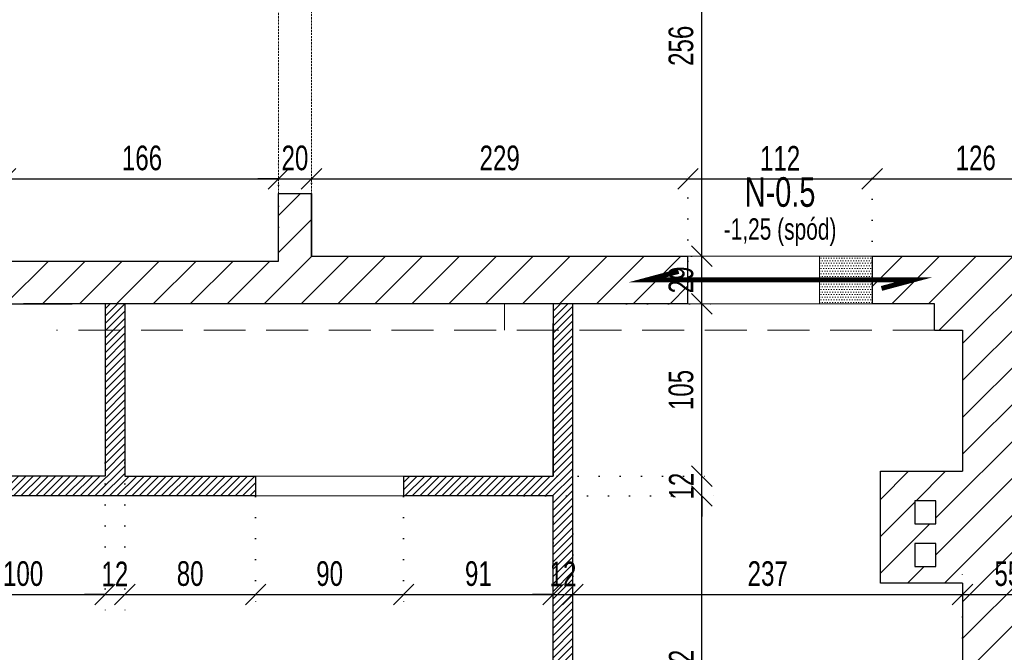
# Model space of a CAD drawing. Header units: millimetres. Extents: x 11149 to 111407, y -107619 to -23630.
# Tile 122 of 245: x 12426 to 13025, y -25449 to -25064. Entities that reach past the tile are written whole.
import ezdxf
from ezdxf.enums import TextEntityAlignment as Align

# ---------------------------------------------------------------- set-up
doc = ezdxf.new("R2010")
doc.units = ezdxf.units.MM
doc.header["$LTSCALE"] = 2
for name, pattern in [('DOT', [6.35, 0, -6.35]), ('HIDDEN', [9.525, 6.35, -3.175]), ('HIDDENX2', [19.05, 12.7, -6.35])]:
    doc.linetypes.add(name, pattern=pattern)
doc.layers.get('0').update_dxf_attribs({"plot": 0})
doc.layers.get('Defpoints').update_dxf_attribs({"color": 1})
doc.layers.add('3DPLAN_A_KRESKOWANIE 1', color=253, linetype='Continuous')
doc.layers.add('3DPLAN_A_OPIS', color=8, linetype='Continuous')
for name, color, linetype, lineweight in [('3DPLAN_A_WYMIAR', 7, 'Continuous', 5), ('3DPLAN_A_WYSOKOŚCI ZMIANA', 144, 'HIDDENX2', 5), ('A_WYBURZENIA', 6, 'Continuous', 0), ('A_ściany mur', 2, 'Continuous', 30), ('e-cad_opisyNadproża', 7, 'Continuous', 9), ('e-cad_wymiary', 4, 'Continuous', 9), ('Opisy', 7, 'Continuous', 13)]:
    doc.layers.add(name, color=color, linetype=linetype, lineweight=lineweight)
doc.styles.add('e-cad_1', font='arial.ttf', dxfattribs={"width": 0.7})
doc.dimstyles.new('e-cad_1_100_[cm]', dxfattribs={"dimscale": 10, "dimtxt": 1.5, "dimasz": 1.25, "dimexe": 1.25, "dimexo": 0.625, "dimgap": 0.5, "dimtad": 1, "dimdec": 0, "dimrnd": 1, "dimzin": 1, "dimtxsty": 'e-cad_1', "dimblk": 'OBLIQUE', "dimcen": 2.5, "dimclrd": 256, "dimclre": 252, "dimclrt": 7, "dimadec": 0, "dimazin": 0, "dimtfac": 1, "dimtix": 1, "dimtmove": 2, "dimatfit": 3, "dimldrblk": 'NONE', "dimfxl": 60, "dimfxlon": 1, "dimarcsym": 0})
pattern_1 = [(45, (-9271.924, 124.9504), (-2.24506403, 2.24506403), [])]
pattern_2 = [(45, (12744.33, -25853.178), (-11.22532, 11.22532), [])]

# ---------------------------------------------------------------- blocks, each defined once
blk = doc.blocks.new('_OBLIQUE')
at = {"color": 0, "linetype": 'ByBlock', "lineweight": -2}
blk.add_line((-0.5, -0.5), (0.5, 0.5), dxfattribs=at)
blk = doc.blocks.new('*D902')
at = {"layer": 'Defpoints', "color": 0}
for p in [(12583.61, -25160.89), (12417.61, -25197.62), (12583.61, -25196.5)]:
    blk.add_point(p, dxfattribs=at)
at = {"layer": 'e-cad_wymiary', "color": 252, "linetype": 'DOT', "lineweight": -2}
for p, q in [((12417.61, -25191.37), (12417.61, -25148.39)), ((12583.61, -25190.25), (12583.61, -25148.39))]:
    blk.add_line(p, q, dxfattribs=at)
at = {"layer": 'e-cad_wymiary', "lineweight": -2}
blk.add_line((12417.61, -25160.89), (12583.61, -25160.89), dxfattribs=at)
at = {"layer": 'e-cad_wymiary', "lineweight": -2, "xscale": 12.5, "yscale": 12.5, "zscale": 12.5, "rotation": 180}
blk.add_blockref('_OBLIQUE', (12417.61, -25160.89), dxfattribs=at)
at = {"layer": 'e-cad_wymiary', "lineweight": -2, "xscale": 12.5, "yscale": 12.5, "zscale": 12.5}
blk.add_blockref('_OBLIQUE', (12583.61, -25160.89), dxfattribs=at)
at = {"layer": 'e-cad_wymiary', "color": 7, "insert": (12500.61, -25148.23), "char_height": 15, "attachment_point": 5, "style": 'e-cad_1'}
blk.add_mtext('166', dxfattribs=at)
blk = doc.blocks.new('_None')
blk = doc.blocks.new('*D903')
at = {"layer": 'Defpoints', "color": 0}
for p in [(12603.61, -25160.89), (12583.61, -25196.5), (12603.61, -25195.38)]:
    blk.add_point(p, dxfattribs=at)
at = {"layer": 'e-cad_wymiary', "color": 252, "linetype": 'DOT', "lineweight": -2}
for p, q in [((12583.61, -25190.25), (12583.61, -25148.39)), ((12603.61, -25189.13), (12603.61, -25148.39))]:
    blk.add_line(p, q, dxfattribs=at)
at = {"layer": 'e-cad_wymiary', "lineweight": -2}
for p, q in [((12583.61, -25160.89), (12571.11, -25160.89)), ((12583.61, -25160.89), (12603.61, -25160.89)), ((12603.61, -25160.89), (12616.11, -25160.89))]:
    blk.add_line(p, q, dxfattribs=at)
at = {"layer": 'e-cad_wymiary', "lineweight": -2, "xscale": 12.5, "yscale": 12.5, "zscale": 12.5}
blk.add_blockref('_OBLIQUE', (12583.61, -25160.89), dxfattribs=at)
at = {"layer": 'e-cad_wymiary', "lineweight": -2, "xscale": 12.5, "yscale": 12.5, "zscale": 12.5, "rotation": 180}
blk.add_blockref('_OBLIQUE', (12603.61, -25160.89), dxfattribs=at)
at = {"layer": 'e-cad_wymiary', "color": 7, "insert": (12593.61, -25148.23), "char_height": 15, "attachment_point": 5, "style": 'e-cad_1'}
blk.add_mtext('20', dxfattribs=at)
blk = doc.blocks.new('*D904')
at = {"layer": 'Defpoints', "color": 0}
for p in [(12832.61, -25160.89), (12603.61, -25195.38), (12832.61, -25229.94)]:
    blk.add_point(p, dxfattribs=at)
at = {"layer": 'e-cad_wymiary', "color": 252, "linetype": 'DOT', "lineweight": -2}
for p, q in [((12603.61, -25189.13), (12603.61, -25148.39)), ((12832.61, -25223.69), (12832.61, -25148.39))]:
    blk.add_line(p, q, dxfattribs=at)
at = {"layer": 'e-cad_wymiary', "lineweight": -2}
blk.add_line((12603.61, -25160.89), (12832.61, -25160.89), dxfattribs=at)
at = {"layer": 'e-cad_wymiary', "lineweight": -2, "xscale": 12.5, "yscale": 12.5, "zscale": 12.5, "rotation": 180}
blk.add_blockref('_OBLIQUE', (12603.61, -25160.89), dxfattribs=at)
at = {"layer": 'e-cad_wymiary', "lineweight": -2, "xscale": 12.5, "yscale": 12.5, "zscale": 12.5}
blk.add_blockref('_OBLIQUE', (12832.61, -25160.89), dxfattribs=at)
at = {"layer": 'e-cad_wymiary', "color": 7, "insert": (12718.11, -25148.23), "char_height": 15, "attachment_point": 5, "style": 'e-cad_1'}
blk.add_mtext('229', dxfattribs=at)
blk = doc.blocks.new('*D905')
at = {"layer": 'Defpoints', "color": 0}
for p in [(12944.61, -25160.89), (12832.61, -25229.94), (12944.61, -25230.64)]:
    blk.add_point(p, dxfattribs=at)
at = {"layer": 'e-cad_wymiary', "color": 252, "linetype": 'DOT', "lineweight": -2}
for p, q in [((12832.61, -25223.69), (12832.61, -25148.39)), ((12944.61, -25224.39), (12944.61, -25148.39))]:
    blk.add_line(p, q, dxfattribs=at)
at = {"layer": 'e-cad_wymiary', "lineweight": -2}
blk.add_line((12832.61, -25160.89), (12944.61, -25160.89), dxfattribs=at)
at = {"layer": 'e-cad_wymiary', "lineweight": -2, "xscale": 12.5, "yscale": 12.5, "zscale": 12.5, "rotation": 180}
blk.add_blockref('_OBLIQUE', (12832.61, -25160.89), dxfattribs=at)
at = {"layer": 'e-cad_wymiary', "lineweight": -2, "xscale": 12.5, "yscale": 12.5, "zscale": 12.5}
blk.add_blockref('_OBLIQUE', (12944.61, -25160.89), dxfattribs=at)
at = {"layer": 'e-cad_wymiary', "color": 7, "insert": (12888.61, -25148.36), "char_height": 15, "attachment_point": 5, "style": 'e-cad_1'}
blk.add_mtext('112', dxfattribs=at)
blk = doc.blocks.new('*D906')
at = {"layer": 'Defpoints', "color": 0}
for p in [(13070.61, -25160.89), (13070.61, -25212.39), (12944.61, -25230.64)]:
    blk.add_point(p, dxfattribs=at)
at = {"layer": 'e-cad_wymiary', "color": 252, "linetype": 'DOT', "lineweight": -2}
for p, q in [((12944.61, -25224.39), (12944.61, -25148.39)), ((13070.61, -25206.14), (13070.61, -25148.39))]:
    blk.add_line(p, q, dxfattribs=at)
at = {"layer": 'e-cad_wymiary', "lineweight": -2}
blk.add_line((12944.61, -25160.89), (13070.61, -25160.89), dxfattribs=at)
at = {"layer": 'e-cad_wymiary', "lineweight": -2, "xscale": 12.5, "yscale": 12.5, "zscale": 12.5, "rotation": 180}
blk.add_blockref('_OBLIQUE', (12944.61, -25160.89), dxfattribs=at)
at = {"layer": 'e-cad_wymiary', "lineweight": -2, "xscale": 12.5, "yscale": 12.5, "zscale": 12.5}
blk.add_blockref('_OBLIQUE', (13070.61, -25160.89), dxfattribs=at)
at = {"layer": 'e-cad_wymiary', "color": 7, "insert": (13007.61, -25148.23), "char_height": 15, "attachment_point": 5, "style": 'e-cad_1'}
blk.add_mtext('126', dxfattribs=at)
blk = doc.blocks.new('*D967')
at = {"layer": 'Defpoints', "color": 0}
for p in [(12478.11, -25327.41), (12378.51, -25349.1), (12478.11, -25413.89)]:
    blk.add_point(p, dxfattribs=at)
at = {"layer": 'e-cad_wymiary', "color": 252, "linetype": 'DOT', "lineweight": -2}
for p, q in [((12478.11, -25333.66), (12478.11, -25426.39)), ((12378.51, -25355.35), (12378.51, -25426.39))]:
    blk.add_line(p, q, dxfattribs=at)
at = {"layer": 'e-cad_wymiary', "lineweight": -2}
blk.add_line((12378.51, -25413.89), (12478.11, -25413.89), dxfattribs=at)
at = {"layer": 'e-cad_wymiary', "lineweight": -2, "xscale": 12.5, "yscale": 12.5, "zscale": 12.5, "rotation": 180}
blk.add_blockref('_OBLIQUE', (12378.51, -25413.89), dxfattribs=at)
at = {"layer": 'e-cad_wymiary', "lineweight": -2, "xscale": 12.5, "yscale": 12.5, "zscale": 12.5}
blk.add_blockref('_OBLIQUE', (12478.11, -25413.89), dxfattribs=at)
at = {"layer": 'e-cad_wymiary', "color": 7, "insert": (12428.31, -25401.23), "char_height": 15, "attachment_point": 5, "style": 'e-cad_1'}
blk.add_mtext('100', dxfattribs=at)
blk = doc.blocks.new('*D968')
at = {"layer": 'Defpoints', "color": 0}
for p in [(12478.11, -25327.41), (12490.11, -25327.41), (12490.11, -25413.89)]:
    blk.add_point(p, dxfattribs=at)
at = {"layer": 'e-cad_wymiary', "color": 252, "linetype": 'DOT', "lineweight": -2}
for p, q in [((12478.11, -25333.66), (12478.11, -25426.39)), ((12490.11, -25333.66), (12490.11, -25426.39))]:
    blk.add_line(p, q, dxfattribs=at)
at = {"layer": 'e-cad_wymiary', "lineweight": -2}
for p, q in [((12478.11, -25413.89), (12465.61, -25413.89)), ((12478.11, -25413.89), (12490.11, -25413.89)), ((12490.11, -25413.89), (12502.61, -25413.89))]:
    blk.add_line(p, q, dxfattribs=at)
at = {"layer": 'e-cad_wymiary', "lineweight": -2, "xscale": 12.5, "yscale": 12.5, "zscale": 12.5}
blk.add_blockref('_OBLIQUE', (12478.11, -25413.89), dxfattribs=at)
at = {"layer": 'e-cad_wymiary', "lineweight": -2, "xscale": 12.5, "yscale": 12.5, "zscale": 12.5, "rotation": 180}
blk.add_blockref('_OBLIQUE', (12490.11, -25413.89), dxfattribs=at)
at = {"layer": 'e-cad_wymiary', "color": 7, "insert": (12484.11, -25401.36), "char_height": 15, "attachment_point": 5, "style": 'e-cad_1'}
blk.add_mtext('12', dxfattribs=at)
blk = doc.blocks.new('*D969')
at = {"layer": 'Defpoints', "color": 0}
for p in [(12490.11, -25327.41), (12569.7, -25347.89), (12569.7, -25413.89)]:
    blk.add_point(p, dxfattribs=at)
at = {"layer": 'e-cad_wymiary', "color": 252, "linetype": 'DOT', "lineweight": -2}
for p, q in [((12490.11, -25333.66), (12490.11, -25426.39)), ((12569.7, -25354.14), (12569.7, -25426.39))]:
    blk.add_line(p, q, dxfattribs=at)
at = {"layer": 'e-cad_wymiary', "lineweight": -2}
blk.add_line((12490.11, -25413.89), (12569.7, -25413.89), dxfattribs=at)
at = {"layer": 'e-cad_wymiary', "lineweight": -2, "xscale": 12.5, "yscale": 12.5, "zscale": 12.5, "rotation": 180}
blk.add_blockref('_OBLIQUE', (12490.11, -25413.89), dxfattribs=at)
at = {"layer": 'e-cad_wymiary', "lineweight": -2, "xscale": 12.5, "yscale": 12.5, "zscale": 12.5}
blk.add_blockref('_OBLIQUE', (12569.7, -25413.89), dxfattribs=at)
at = {"layer": 'e-cad_wymiary', "color": 7, "insert": (12529.9, -25401.23), "char_height": 15, "attachment_point": 5, "style": 'e-cad_1'}
blk.add_mtext('80', dxfattribs=at)
blk = doc.blocks.new('*D970')
at = {"layer": 'Defpoints', "color": 0}
for p in [(12569.7, -25347.89), (12659.7, -25347.89), (12659.7, -25413.89)]:
    blk.add_point(p, dxfattribs=at)
at = {"layer": 'e-cad_wymiary', "color": 252, "linetype": 'DOT', "lineweight": -2}
for p, q in [((12569.7, -25354.14), (12569.7, -25426.39)), ((12659.7, -25354.14), (12659.7, -25426.39))]:
    blk.add_line(p, q, dxfattribs=at)
at = {"layer": 'e-cad_wymiary', "lineweight": -2}
blk.add_line((12569.7, -25413.89), (12659.7, -25413.89), dxfattribs=at)
at = {"layer": 'e-cad_wymiary', "lineweight": -2, "xscale": 12.5, "yscale": 12.5, "zscale": 12.5, "rotation": 180}
blk.add_blockref('_OBLIQUE', (12569.7, -25413.89), dxfattribs=at)
at = {"layer": 'e-cad_wymiary', "lineweight": -2, "xscale": 12.5, "yscale": 12.5, "zscale": 12.5}
blk.add_blockref('_OBLIQUE', (12659.7, -25413.89), dxfattribs=at)
at = {"layer": 'e-cad_wymiary', "color": 7, "insert": (12614.7, -25401.23), "char_height": 15, "attachment_point": 5, "style": 'e-cad_1'}
blk.add_mtext('90', dxfattribs=at)
blk = doc.blocks.new('*D971')
at = {"layer": 'Defpoints', "color": 0}
for p in [(12659.7, -25347.89), (12750.61, -25363.31), (12750.61, -25413.89)]:
    blk.add_point(p, dxfattribs=at)
at = {"layer": 'e-cad_wymiary', "color": 252, "linetype": 'DOT', "lineweight": -2}
for p, q in [((12659.7, -25354.14), (12659.7, -25426.39)), ((12750.61, -25369.56), (12750.61, -25426.39))]:
    blk.add_line(p, q, dxfattribs=at)
at = {"layer": 'e-cad_wymiary', "lineweight": -2}
blk.add_line((12659.7, -25413.89), (12750.61, -25413.89), dxfattribs=at)
at = {"layer": 'e-cad_wymiary', "lineweight": -2, "xscale": 12.5, "yscale": 12.5, "zscale": 12.5, "rotation": 180}
blk.add_blockref('_OBLIQUE', (12659.7, -25413.89), dxfattribs=at)
at = {"layer": 'e-cad_wymiary', "lineweight": -2, "xscale": 12.5, "yscale": 12.5, "zscale": 12.5}
blk.add_blockref('_OBLIQUE', (12750.61, -25413.89), dxfattribs=at)
at = {"layer": 'e-cad_wymiary', "color": 7, "insert": (12705.15, -25401.23), "char_height": 15, "attachment_point": 5, "style": 'e-cad_1'}
blk.add_mtext('91', dxfattribs=at)
blk = doc.blocks.new('*D972')
at = {"layer": 'Defpoints', "color": 0}
for p in [(12750.61, -25363.31), (12762.61, -25370.78), (12762.61, -25413.89)]:
    blk.add_point(p, dxfattribs=at)
at = {"layer": 'e-cad_wymiary', "color": 252, "linetype": 'DOT', "lineweight": -2}
for p, q in [((12750.61, -25369.56), (12750.61, -25426.39)), ((12762.61, -25377.03), (12762.61, -25426.39))]:
    blk.add_line(p, q, dxfattribs=at)
at = {"layer": 'e-cad_wymiary', "lineweight": -2}
for p, q in [((12750.61, -25413.89), (12738.11, -25413.89)), ((12750.61, -25413.89), (12762.61, -25413.89)), ((12762.61, -25413.89), (12775.11, -25413.89))]:
    blk.add_line(p, q, dxfattribs=at)
at = {"layer": 'e-cad_wymiary', "lineweight": -2, "xscale": 12.5, "yscale": 12.5, "zscale": 12.5}
blk.add_blockref('_OBLIQUE', (12750.61, -25413.89), dxfattribs=at)
at = {"layer": 'e-cad_wymiary', "lineweight": -2, "xscale": 12.5, "yscale": 12.5, "zscale": 12.5, "rotation": 180}
blk.add_blockref('_OBLIQUE', (12762.61, -25413.89), dxfattribs=at)
at = {"layer": 'e-cad_wymiary', "color": 7, "insert": (12756.61, -25401.36), "char_height": 15, "attachment_point": 5, "style": 'e-cad_1'}
blk.add_mtext('12', dxfattribs=at)
blk = doc.blocks.new('*D973')
at = {"layer": 'Defpoints', "color": 0}
for p in [(12762.61, -25370.78), (12999.61, -25413.89), (12999.61, -25446.5)]:
    blk.add_point(p, dxfattribs=at)
at = {"layer": 'e-cad_wymiary', "color": 252, "linetype": 'DOT', "lineweight": -2}
for p, q in [((12762.61, -25377.03), (12762.61, -25426.39)), ((12999.61, -25440.25), (12999.61, -25401.39))]:
    blk.add_line(p, q, dxfattribs=at)
at = {"layer": 'e-cad_wymiary', "lineweight": -2}
blk.add_line((12762.61, -25413.89), (12999.61, -25413.89), dxfattribs=at)
at = {"layer": 'e-cad_wymiary', "lineweight": -2, "xscale": 12.5, "yscale": 12.5, "zscale": 12.5, "rotation": 180}
blk.add_blockref('_OBLIQUE', (12762.61, -25413.89), dxfattribs=at)
at = {"layer": 'e-cad_wymiary', "lineweight": -2, "xscale": 12.5, "yscale": 12.5, "zscale": 12.5}
blk.add_blockref('_OBLIQUE', (12999.61, -25413.89), dxfattribs=at)
at = {"layer": 'e-cad_wymiary', "color": 7, "insert": (12881.11, -25401.23), "char_height": 15, "attachment_point": 5, "style": 'e-cad_1'}
blk.add_mtext('237', dxfattribs=at)
blk = doc.blocks.new('*D974')
at = {"layer": 'Defpoints', "color": 0}
for p in [(13054.61, -25413.89), (13054.61, -25424.07), (12999.61, -25446.5)]:
    blk.add_point(p, dxfattribs=at)
at = {"layer": 'e-cad_wymiary', "color": 252, "linetype": 'DOT', "lineweight": -2}
for p, q in [((12999.61, -25440.25), (12999.61, -25401.39)), ((13054.61, -25417.82), (13054.61, -25401.39))]:
    blk.add_line(p, q, dxfattribs=at)
at = {"layer": 'e-cad_wymiary', "lineweight": -2}
blk.add_line((12999.61, -25413.89), (13054.61, -25413.89), dxfattribs=at)
at = {"layer": 'e-cad_wymiary', "lineweight": -2, "xscale": 12.5, "yscale": 12.5, "zscale": 12.5, "rotation": 180}
blk.add_blockref('_OBLIQUE', (12999.61, -25413.89), dxfattribs=at)
at = {"layer": 'e-cad_wymiary', "lineweight": -2, "xscale": 12.5, "yscale": 12.5, "zscale": 12.5}
blk.add_blockref('_OBLIQUE', (13054.61, -25413.89), dxfattribs=at)
at = {"layer": 'e-cad_wymiary', "color": 7, "insert": (13027.11, -25401.26), "char_height": 15, "attachment_point": 5, "style": 'e-cad_1'}
blk.add_mtext('55', dxfattribs=at)
blk = doc.blocks.new('*D1034')
at = {"layer": 'Defpoints', "color": 0}
for p in [(12726.84, -25353.89), (12841.06, -25353.89), (12723.42, -25565.58)]:
    blk.add_point(p, dxfattribs=at)
at = {"layer": 'e-cad_wymiary', "color": 252, "linetype": 'DOT', "lineweight": -2}
for p, q in [((12733.09, -25353.89), (12853.56, -25353.89)), ((12729.67, -25565.58), (12853.56, -25565.58))]:
    blk.add_line(p, q, dxfattribs=at)
at = {"layer": 'e-cad_wymiary', "lineweight": -2}
blk.add_line((12841.06, -25565.58), (12841.06, -25353.89), dxfattribs=at)
at = {"layer": 'e-cad_wymiary', "lineweight": -2, "xscale": 12.5, "yscale": 12.5, "zscale": 12.5}
for p, rotation in [((12841.06, -25353.89), 90), ((12841.06, -25565.58), 270)]:
    blk.add_blockref('_OBLIQUE', p, dxfattribs=dict(at, rotation=rotation))
at = {"layer": 'e-cad_wymiary', "color": 7, "insert": (12828.53, -25459.74), "char_height": 15, "attachment_point": 5, "rotation": 90, "style": 'e-cad_1'}
blk.add_mtext('212', dxfattribs=at)
blk = doc.blocks.new('*D1035')
at = {"layer": 'Defpoints', "color": 0}
for p in [(12721.21, -25341.89), (12841.06, -25341.89), (12726.84, -25353.89)]:
    blk.add_point(p, dxfattribs=at)
at = {"layer": 'e-cad_wymiary', "lineweight": -2}
for p, q in [((12841.06, -25341.89), (12841.06, -25329.39)), ((12841.06, -25353.89), (12841.06, -25341.89)), ((12841.06, -25353.89), (12841.06, -25366.39))]:
    blk.add_line(p, q, dxfattribs=at)
at = {"layer": 'e-cad_wymiary', "color": 252, "linetype": 'DOT', "lineweight": -2}
for p, q in [((12727.46, -25341.89), (12853.56, -25341.89)), ((12733.09, -25353.89), (12853.56, -25353.89))]:
    blk.add_line(p, q, dxfattribs=at)
at = {"layer": 'e-cad_wymiary', "lineweight": -2, "xscale": 12.5, "yscale": 12.5, "zscale": 12.5}
for p, rotation in [((12841.06, -25341.89), 270), ((12841.06, -25353.89), 90)]:
    blk.add_blockref('_OBLIQUE', p, dxfattribs=dict(at, rotation=rotation))
at = {"layer": 'e-cad_wymiary', "color": 7, "insert": (12828.53, -25347.89), "char_height": 15, "attachment_point": 5, "rotation": 90, "style": 'e-cad_1'}
blk.add_mtext('12', dxfattribs=at)
blk = doc.blocks.new('*D1036')
at = {"layer": 'Defpoints', "color": 0}
for p in [(12788.93, -25236.89), (12841.06, -25236.89), (12721.21, -25341.89)]:
    blk.add_point(p, dxfattribs=at)
at = {"layer": 'e-cad_wymiary', "color": 252, "linetype": 'DOT', "lineweight": -2}
for p, q in [((12795.18, -25236.89), (12853.56, -25236.89)), ((12727.46, -25341.89), (12853.56, -25341.89))]:
    blk.add_line(p, q, dxfattribs=at)
at = {"layer": 'e-cad_wymiary', "lineweight": -2}
blk.add_line((12841.06, -25341.89), (12841.06, -25236.89), dxfattribs=at)
at = {"layer": 'e-cad_wymiary', "lineweight": -2, "xscale": 12.5, "yscale": 12.5, "zscale": 12.5}
for p, rotation in [((12841.06, -25236.89), 90), ((12841.06, -25341.89), 270)]:
    blk.add_blockref('_OBLIQUE', p, dxfattribs=dict(at, rotation=rotation))
at = {"layer": 'e-cad_wymiary', "color": 7, "insert": (12828.4, -25289.39), "char_height": 15, "attachment_point": 5, "rotation": 90, "style": 'e-cad_1'}
blk.add_mtext('105', dxfattribs=at)
blk = doc.blocks.new('*D1037')
at = {"layer": 'Defpoints', "color": 0}
for p in [(12790.02, -25207.89), (12841.06, -25207.89), (12788.93, -25236.89)]:
    blk.add_point(p, dxfattribs=at)
at = {"layer": 'e-cad_wymiary', "color": 252, "linetype": 'DOT', "lineweight": -2}
for p, q in [((12796.27, -25207.89), (12853.56, -25207.89)), ((12795.18, -25236.89), (12853.56, -25236.89))]:
    blk.add_line(p, q, dxfattribs=at)
at = {"layer": 'e-cad_wymiary', "lineweight": -2}
blk.add_line((12841.06, -25236.89), (12841.06, -25207.89), dxfattribs=at)
at = {"layer": 'e-cad_wymiary', "lineweight": -2, "xscale": 12.5, "yscale": 12.5, "zscale": 12.5}
for p, rotation in [((12841.06, -25207.89), 90), ((12841.06, -25236.89), 270)]:
    blk.add_blockref('_OBLIQUE', p, dxfattribs=dict(at, rotation=rotation))
at = {"layer": 'e-cad_wymiary', "color": 7, "insert": (12828.4, -25222.39), "char_height": 15, "attachment_point": 5, "rotation": 90, "style": 'e-cad_1'}
blk.add_mtext('29', dxfattribs=at)
blk = doc.blocks.new('*D1038')
at = {"layer": 'Defpoints', "color": 0}
for p in [(12822.47, -24951.89), (12841.06, -24951.89), (12790.02, -25207.89)]:
    blk.add_point(p, dxfattribs=at)
at = {"layer": 'e-cad_wymiary', "color": 252, "linetype": 'DOT', "lineweight": -2}
for p, q in [((12828.72, -24951.89), (12853.56, -24951.89)), ((12796.27, -25207.89), (12853.56, -25207.89))]:
    blk.add_line(p, q, dxfattribs=at)
at = {"layer": 'e-cad_wymiary', "lineweight": -2}
blk.add_line((12841.06, -25207.89), (12841.06, -24951.89), dxfattribs=at)
at = {"layer": 'e-cad_wymiary', "lineweight": -2, "xscale": 12.5, "yscale": 12.5, "zscale": 12.5}
for p, rotation in [((12841.06, -24951.89), 90), ((12841.06, -25207.89), 270)]:
    blk.add_blockref('_OBLIQUE', p, dxfattribs=dict(at, rotation=rotation))
at = {"layer": 'e-cad_wymiary', "color": 7, "insert": (12828.4, -25079.89), "char_height": 15, "attachment_point": 5, "rotation": 90, "style": 'e-cad_1'}
blk.add_mtext('256', dxfattribs=at)

msp = doc.modelspace()

# ---------------------------------------------------------------- hatches: boundary and pattern name
at = {"layer": '3DPLAN_A_KRESKOWANIE 1', "transparency": 33554687}
h = msp.add_hatch(dxfattribs=at)
h.set_pattern_fill('ANSI31', color=256, scale=5, style=0)
h.set_pattern_definition(pattern_2)
h.paths.add_polyline_path([(11781.49, -25282.89), (11781.49, -24305.89), (12661.49, -24305.89), (12667.51, -24305.89), (12712.91, -24305.89), (12712.91, -24343.89), (12608.61, -24343.89), (12608.61, -24485.89), (12593.61, -24485.89), (12593.61, -24344.89), (12413.61, -24344.89), (12413.61, -24424.89), (12442.61, -24424.89), (12442.61, -24456.89), (12413.61, -24456.89), (12413.61, -24561.89), (12386.61, -24561.89), (12386.61, -24340.89), (11815.61, -24340.89), (11815.61, -24631.39), (11815.61, -24921.89), (11815.61, -25210.89), (12137.8, -25210.89), (12148.05, -25210.89), (12170.29, -25210.89), (12200.73, -25210.89), (12231.17, -25210.89), (12247.61, -25210.89), (12261.61, -25210.89), (12276.61, -25210.89), (12390.61, -25210.89), (12390.61, -25189.89), (12417.61, -25189.89), (12417.61, -25210.89), (12583.61, -25210.89), (12583.61, -25169.89), (12603.61, -25169.89), (12603.61, -25207.89), (12832.61, -25207.89), (12832.61, -25236.89), (12750.61, -25236.89), (12721.11, -25236.89), (12490.11, -25236.89), (12478.11, -25236.89), (12458.11, -25236.89), (12218.11, -25236.89), (11827.61, -25236.89), (11827.61, -25252.89), (11818.61, -25252.89), (11818.61, -25282.89)])
h = msp.add_hatch(dxfattribs=at)
h.set_pattern_fill('ANSI31', color=256, scale=5, style=0)
h.set_pattern_definition(pattern_2)
h.paths.add_polyline_path([(13030.61, -25207.89), (13030.61, -25884.89), (13073.61, -25884.89), (13073.61, -25819.89), (13054.61, -25819.89), (13054.61, -25543.89), (13092.61, -25543.89), (13092.61, -25450.89), (13092.61, -25438.89), (13054.61, -25438.89), (13054.61, -25258.89), (13067.61, -25258.89), (13067.61, -25250.89), (13316.61, -25250.89), (13328.61, -25250.89), (13340.61, -25250.89), (13340.61, -25216.89), (13070.61, -25216.89), (13070.61, -25207.89)])
h.paths.add_polyline_path([(12982.61, -25252.89), (12999.61, -25252.89), (12999.61, -25338.89), (12949.61, -25338.89), (12949.61, -25406.89), (12999.61, -25406.89), (12999.61, -25809.89), (12982.61, -25809.89), (12982.61, -25817.89), (12947.61, -25817.89), (12947.61, -25884.89), (12983.49, -25884.89), (13009.49, -25884.89), (13026.62, -25884.89), (13026.62, -25207.89), (12944.61, -25207.89), (12944.61, -25236.89), (12982.61, -25236.89)])
h.paths.add_polyline_path([(12970.49, -25370.8), (12970.49, -25356.8), (12983.29, -25356.8), (12983.29, -25370.8)], flags=16)
h.paths.add_polyline_path([(12970.49, -25396.8), (12970.49, -25382.8), (12983.29, -25382.8), (12983.29, -25396.8)], flags=16)
h.paths.add_polyline_path([(13026.62, -25207.89), (13026.62, -25884.89), (13030.61, -25884.89), (13030.61, -25207.89)])
at = {"layer": '3DPLAN_A_OPIS', "lineweight": 0, "transparency": 33554687}
h = msp.add_hatch(dxfattribs=at)
h.set_pattern_fill('ANSI31', color=1)
h.set_pattern_definition(pattern_1)
h.paths.add_polyline_path([(12183.61, -25580.89), (11818.61, -25580.89), (11818.61, -25592.89), (12183.61, -25592.89)])
h.paths.add_polyline_path([(12280.61, -25592.89), (12350.61, -25592.89), (12350.61, -25580.89), (12268.61, -25580.89), (12268.61, -25817.89), (12280.61, -25817.89)])
h.paths.add_polyline_path([(12445.61, -25637.58), (12445.61, -25577.58), (12750.61, -25577.58), (12750.61, -25565.58), (12435.61, -25565.58), (12435.61, -25637.58), (12445.61, -25637.58)], is_closed=False)
h.paths.add_polyline_path([(12378.51, -25341.89), (12378.51, -25353.89), (12569.7, -25353.89), (12569.7, -25341.89), (12490.11, -25341.89), (12490.11, -25252.89), (12478.11, -25252.89), (12478.11, -25341.89)])
h.paths.add_polyline_path([(12490.11, -25252.89), (12490.11, -25236.89), (12478.11, -25236.89), (12478.11, -25252.89)])
h.paths.add_polyline_path([(12218.11, -25252.89), (12218.11, -25236.89), (12206.11, -25236.89), (12206.11, -25252.89)])
h.paths.add_polyline_path([(12206.11, -25353.89), (12288.51, -25353.89), (12288.51, -25341.89), (12218.11, -25341.89), (12218.11, -25252.89), (12206.11, -25252.89)])
h = msp.add_hatch(dxfattribs=at)
h.set_pattern_fill('ANSI31', color=1)
h.set_pattern_definition(pattern_1)
h.paths.add_polyline_path([(12762.61, -25817.89), (12762.61, -25700.89), (12750.61, -25700.89), (12750.61, -25817.89)])
h.paths.add_polyline_path([(12750.61, -25599.89), (12762.61, -25599.89), (12762.61, -25252.89), (12750.61, -25252.89), (12750.61, -25341.89), (12659.7, -25341.89), (12659.7, -25353.89), (12750.61, -25353.89)])
h.paths.add_polyline_path([(12750.61, -25236.89), (12750.61, -25252.89), (12762.61, -25252.89), (12762.61, -25236.89)])
at = {"layer": 'A_WYBURZENIA', "transparency": 33554687}
h = msp.add_hatch(dxfattribs=at)
h.set_pattern_fill('DOTS', color=256)
h.set_pattern_definition([(0, (-3345.7007, -5124.0708), (0.79375, 1.5875), [0, -1.5875])])
h.paths.add_polyline_path([(12912.61, -25236.89), (12944.61, -25236.89), (12944.61, -25207.89), (12912.61, -25207.89)])

# ---------------------------------------------------------------- linework, layer by layer
at = {"layer": '3DPLAN_A_OPIS', "color": 1, "lineweight": 30}
for p, q in [((12478.11, -25236.89), (12478.11, -25341.89)), ((12490.11, -25236.89), (12490.11, -25341.89)), ((12750.61, -25236.89), (12750.61, -25341.89)), ((12762.61, -25599.89), (12762.61, -25236.89)), ((12750.61, -25341.89), (12750.61, -25248.89)), ((12478.11, -25341.89), (12378.51, -25341.89)), ((12490.11, -25341.89), (12569.7, -25341.89)), ((12569.7, -25341.89), (12569.7, -25353.89)), ((12659.7, -25341.89), (12659.7, -25353.89)), ((12659.7, -25341.89), (12750.61, -25341.89)), ((12569.7, -25353.89), (12378.51, -25353.89)), ((12750.61, -25353.89), (12659.7, -25353.89)), ((12750.61, -25599.89), (12750.61, -25353.89))]:
    msp.add_line(p, q, dxfattribs=at)
at = {"layer": '3DPLAN_A_OPIS', "color": 1, "lineweight": 5}
for p, q in [((12569.7, -25341.89), (12659.7, -25341.89)), ((12569.7, -25353.89), (12659.7, -25353.89))]:
    msp.add_line(p, q, dxfattribs=at)
at = {"layer": '3DPLAN_A_WYMIAR'}
msp.add_line((12710.11, -25236.89), (12470.11, -25236.89), dxfattribs=at)
at = {"layer": '3DPLAN_A_WYSOKOŚCI ZMIANA'}
for p, q in [((12721.11, -25236.89), (12721.11, -25252.89)), ((12982.61, -25252.89), (12448.61, -25252.89))]:
    msp.add_line(p, q, dxfattribs=at)
at = {"layer": 'A_WYBURZENIA', "transparency": 33554687}
for p, q in [((12832.61, -25207.89), (12944.61, -25207.89)), ((12832.61, -25236.89), (12944.61, -25236.89))]:
    msp.add_line(p, q, dxfattribs=at)
msp.add_lwpolyline([(12912.61, -25236.89), (12944.61, -25236.89), (12944.61, -25207.89), (12912.61, -25207.89)], close=True, dxfattribs=at)
at = {"layer": 'A_ściany mur', "color": 4, "linetype": 'HIDDEN', "lineweight": 5, "ltscale": 0.1}
for p, q in [((12583.61, -25169.89), (12583.61, -25054.89)), ((12603.61, -25054.89), (12603.61, -25169.89))]:
    msp.add_line(p, q, dxfattribs=at)
at = {"layer": 'A_ściany mur', "ltscale": 0.1}
for p, q in [((12583.61, -25169.89), (12603.61, -25169.89)), ((12583.61, -25210.89), (12583.61, -25169.89)), ((12603.61, -25169.89), (12603.61, -25207.89)), ((12603.61, -25207.89), (12603.61, -25169.89)), ((12417.61, -25210.89), (12583.61, -25210.89)), ((12603.61, -25207.89), (12832.61, -25207.89)), ((12832.61, -25236.89), (12832.61, -25207.89)), ((12944.61, -25207.89), (13070.61, -25207.89)), ((12944.61, -25207.89), (12944.61, -25236.89)), ((12218.11, -25236.89), (12458.11, -25236.89)), ((12832.61, -25236.89), (12428.61, -25236.89)), ((12982.61, -25236.89), (12944.61, -25236.89)), ((12982.61, -25252.89), (12982.61, -25236.89)), ((12982.61, -25252.89), (12999.61, -25252.89)), ((12999.61, -25252.89), (12999.61, -25338.89)), ((12949.61, -25406.89), (12949.61, -25338.89)), ((12949.61, -25338.89), (12999.61, -25338.89)), ((12999.61, -25406.89), (12949.61, -25406.89)), ((12999.61, -25406.89), (12999.61, -25809.89))]:
    msp.add_line(p, q, dxfattribs=at)
for points in [[(12970.49, -25370.8), (12983.29, -25370.8), (12983.29, -25356.8), (12970.49, -25356.8)], [(12970.49, -25396.8), (12983.29, -25396.8), (12983.29, -25382.8), (12970.49, -25382.8)]]:
    msp.add_lwpolyline(points, close=True, dxfattribs=at)
at = {"layer": 'Opisy', "color": 161, "const_width": 3}
msp.add_lwpolyline([(12950.29, -25227.57), (12969.61, -25222.39), (12807.61, -25222.39), (12826.92, -25217.21)], dxfattribs=at)

# ---------------------------------------------------------------- texts
at = {"layer": 'e-cad_opisyNadproża', "ltscale": 0.08, "style": 'e-cad_1', "width": 0.7}
for s, height, p in [('N-0.5', 18, (12888.61, -25159.89)), ('-1,25 (spód)', 13, (12888.61, -25184.89))]:
    msp.add_text(s, height=height, dxfattribs=at).set_placement(p, align=Align.TOP_CENTER)

# ---------------------------------------------------------------- dimensions: what is measured, and where the dimension line sits
at = {"layer": 'e-cad_wymiary'}
for base, p1, p2, picture, middle in [((12841.06, -24951.89), (12790.02, -25207.89), (12822.47, -24951.89), '*D1038', (12828.4, -25079.89)), ((12841.06, -25207.89), (12788.93, -25236.89), (12790.02, -25207.89), '*D1037', (12828.4, -25222.39)), ((12841.06, -25236.89), (12721.21, -25341.89), (12788.93, -25236.89), '*D1036', (12828.4, -25289.39)), ((12841.06, -25341.89), (12726.84, -25353.89), (12721.21, -25341.89), '*D1035', (12828.53, -25347.89)), ((12841.06, -25353.89), (12723.42, -25565.58), (12726.84, -25353.89), '*D1034', (12828.53, -25459.74))]:
    dim = msp.add_linear_dim(base=base, p1=p1, p2=p2, angle=90, dimstyle='e-cad_1_100_[cm]', dxfattribs=at)
    dim.commit()
    dim.dimension.update_dxf_attribs({"geometry": picture, "text_midpoint": middle})
for base, p1, p2, picture, middle in [((12583.61, -25160.89), (12417.61, -25197.62), (12583.61, -25196.5), '*D902', (12500.61, -25148.23)), ((12603.61, -25160.89), (12583.61, -25196.5), (12603.61, -25195.38), '*D903', (12593.61, -25148.23)), ((12832.61, -25160.89), (12603.61, -25195.38), (12832.61, -25229.94), '*D904', (12718.11, -25148.23)), ((12944.61, -25160.89), (12832.61, -25229.94), (12944.61, -25230.64), '*D905', (12888.61, -25148.36)), ((13070.61, -25160.89), (12944.61, -25230.64), (13070.61, -25212.39), '*D906', (13007.61, -25148.23)), ((12478.11, -25413.89), (12378.51, -25349.1), (12478.11, -25327.41), '*D967', (12428.31, -25401.23)), ((12490.11, -25413.89), (12478.11, -25327.41), (12490.11, -25327.41), '*D968', (12484.11, -25401.36)), ((12569.7, -25413.89), (12490.11, -25327.41), (12569.7, -25347.89), '*D969', (12529.9, -25401.23)), ((12659.7, -25413.89), (12569.7, -25347.89), (12659.7, -25347.89), '*D970', (12614.7, -25401.23)), ((12750.61, -25413.89), (12659.7, -25347.89), (12750.61, -25363.31), '*D971', (12705.15, -25401.23)), ((12762.61, -25413.89), (12750.61, -25363.31), (12762.61, -25370.78), '*D972', (12756.61, -25401.36)), ((12999.61, -25413.89), (12762.61, -25370.78), (12999.61, -25446.5), '*D973', (12881.11, -25401.23)), ((13054.61, -25413.89), (12999.61, -25446.5), (13054.61, -25424.07), '*D974', (13027.11, -25401.26))]:
    dim = msp.add_linear_dim(base=base, p1=p1, p2=p2, dimstyle='e-cad_1_100_[cm]', dxfattribs=at)
    dim.commit()
    dim.dimension.update_dxf_attribs({"geometry": picture, "text_midpoint": middle})

doc.saveas('drawing.dxf')
